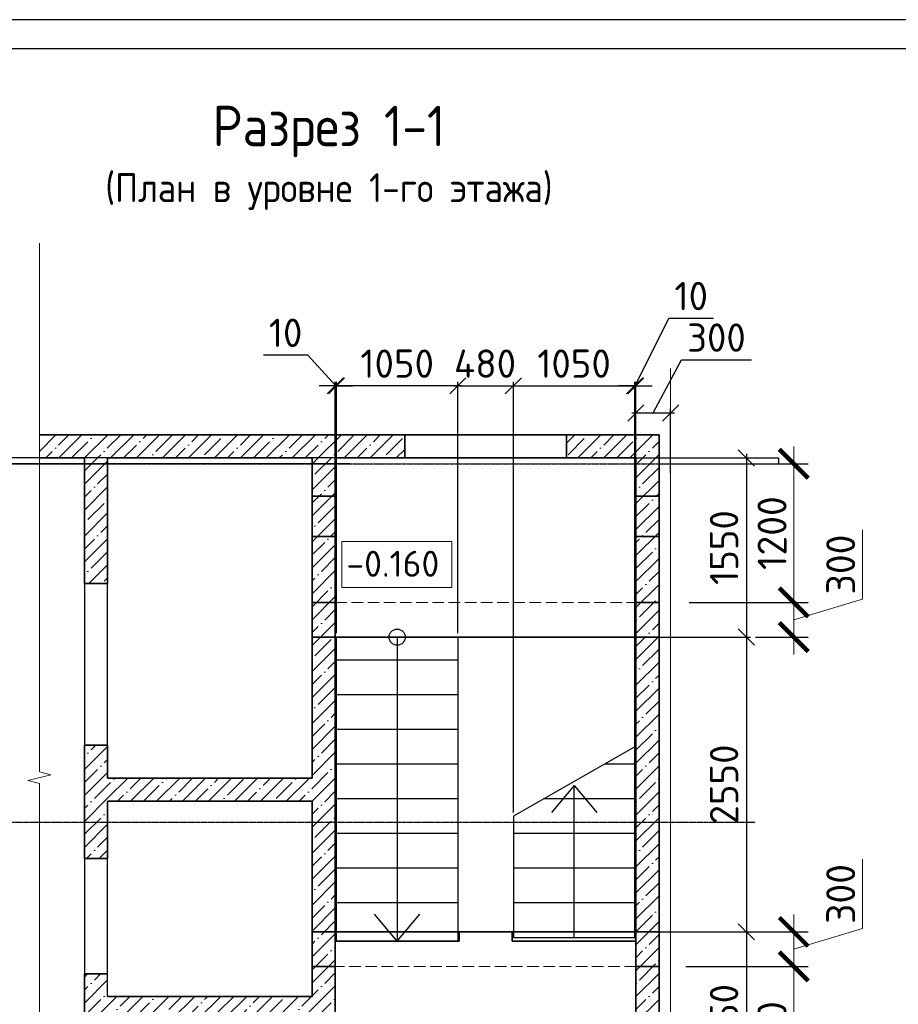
# Model space of a CAD drawing. Header units: millimetres. Extents: x 40580 to 2152466, y -328404 to 177125.
# Tile 19 of 252: x 292972 to 300571, y 168605 to 177125. Entities that reach past the tile are written whole.
import ezdxf
from ezdxf.enums import TextEntityAlignment as Align

# ---------------------------------------------------------------- set-up
doc = ezdxf.new("R2010")
doc.units = ezdxf.units.MM
for name, pattern in [('______5', [1100, 800, -100, 100, -100]), ('CENTER', [2, 1.25, -0.25, 0.25, -0.25]), ('GOST2.303 4', [7, 5, -2, 0])]:
    doc.linetypes.add(name, pattern=pattern)
doc.layers.add('11', color=7, linetype='Continuous')
doc.layers.add('Столовая - обозначения', color=7, linetype='Continuous')
for name, color, linetype, lineweight in [('A_012_ПРОЕМ', 7, 'Continuous', 25), ('RAZMER', 7, 'Continuous', 9), ('Лестница', 7, 'Continuous', 25), ('Навесной фасад', 7, 'Continuous', 25), ('ОСИ', 7, 'CENTER', 15), ('отметки', 243, 'Continuous', 18), ('Размеры', 9, 'Continuous', 15), ('Размеры кладочные', 3, 'Continuous', 20), ('Столовая Двери и окна', 7, 'Continuous', 15), ('ТЕКСТ', 7, 'Continuous', 15)]:
    doc.layers.add(name, color=color, linetype=linetype, lineweight=lineweight)
doc.layers.add('Стена_ бетон несущ.', color=7, linetype='Continuous', lineweight=70, true_color=0xb4b496)
doc.styles.get("Standard").update_dxf_attribs({"font": 'isocpeur.ttf'})
doc.styles.add('ГОСТ', font='isocpeur.ttf')
doc.dimstyles.new('ISO-25', dxfattribs={"dimtxt": 2.5, "dimasz": 2.5, "dimexe": 1.25, "dimexo": 0.625, "dimtad": 1, "dimtxsty": 'Standard', "dimcen": 2.5, "dimadec": 0, "dimazin": 0, "dimtfac": 1, "dimtmove": 0, "dimatfit": 3, "dimfxl": 1, "dimarcsym": 0})
doc.dimstyles.new('ГОСТ', dxfattribs={"dimscale": 0, "dimtxt": 2.5, "dimasz": 2.5, "dimexe": 1.25, "dimexo": 0.625, "dimtad": 1, "dimdec": 0, "dimtxsty": 'ГОСТ', "dimblk": 'ARCHTICK', "dimcen": 2.5, "dimdle": 1.5, "dimclrd": 256, "dimclre": 256, "dimclrt": 256, "dimadec": 0, "dimazin": 0, "dimtfac": 1, "dimtdec": 0, "dimtmove": 1, "dimatfit": 3, "dimfxl": 2, "dimtfill": 1, "dimlwd": -1, "dimarcsym": 0})
doc.dimstyles.new('Осевые', dxfattribs={"dimscale": 0.7, "dimtxt": 450, "dimasz": 400, "dimexe": 100, "dimexo": 100, "dimgap": 100, "dimtad": 1, "dimdec": 0, "dimzin": 0, "dimdsep": 46, "dimtxsty": 'Standard', "dimblk": 'OBLIQUE', "dimcen": 9, "dimdle": 100, "dimazin": 0, "dimtm": 1e-09, "dimtfac": 1, "dimtdec": 0, "dimtofl": 0, "dimtmove": 0, "dimatfit": 3, "dimfxl": 1, "dimtolj": 1, "dimtzin": 0, "dimarcsym": 0})
pattern_1 = [(45, (-53413.61, 360934.94), (-112.2532, 112.2532), []), (45, (-53301.36, 360934.94), (-112.2532, 112.2532), [198.4375, -39.6875, 0, -39.6875])]

# ---------------------------------------------------------------- blocks, each defined once
blk = doc.blocks.new('Штамп')
at = {"layer": '11'}
blk.add_line((311469.7, 126227.7), (252069.7, 126227.7), dxfattribs=at)
at = {"layer": '11', "lineweight": 30}
blk.add_line((254209.6, 125977.7), (311219.7, 125977.7), dxfattribs=at)
blk = doc.blocks.new('_ArchTick')
at = {"color": 0, "linetype": 'ByBlock', "const_width": 0.15}
blk.add_lwpolyline([(-0.5, -0.5), (0.5, 0.5)], dxfattribs=at)
blk = doc.blocks.new('*D2361')
at = {"layer": 'Defpoints', "color": 0, "lineweight": 25, "transparency": 16777216}
for p in [(291950.6, 173332.1), (295891, 173332.1), (295891, 173282.1)]:
    blk.add_point(p, dxfattribs=at)
at = {"layer": 'RAZMER', "transparency": 16777216}
for p, q in [((291606.8, 173410.2), (291606.8, 173835.2)), ((291950.6, 173332.1), (291950.6, 173582.1)), ((291950.6, 173307.1), (291606.8, 173410.2)), ((291950.6, 173282.1), (291950.6, 173332.1)), ((291950.6, 173282.1), (291950.6, 173332.1)), ((291950.6, 173282.1), (291950.6, 173032.1))]:
    blk.add_line(p, q, dxfattribs=at)
at = {"layer": 'RAZMER', "lineweight": -2, "transparency": 16777216}
for p, q in [((295828.5, 173332.1), (291825.6, 173332.1)), ((295828.5, 173282.1), (291825.6, 173282.1))]:
    blk.add_line(p, q, dxfattribs=at)
at = {"layer": 'RAZMER', "transparency": 16777216, "xscale": 250, "yscale": 250, "zscale": 250}
for p, rotation in [((291950.6, 173332.1), 270), ((291950.6, 173282.1), 90)]:
    blk.add_blockref('_ArchTick', p, dxfattribs=dict(at, rotation=rotation))
at = {"layer": 'RAZMER', "transparency": 16777216, "insert": (291419.3, 173622.7), "char_height": 250, "attachment_point": 5, "rotation": 90, "style": 'ГОСТ', "bg_fill": 3, "box_fill_scale": 1.1, "bg_fill_color": 256, "bg_fill_true_color": 13158600, "bg_fill_transparency": 0}
blk.add_mtext('50', dxfattribs=at)
blk = doc.blocks.new('_OBLIQUE')
at = {"color": 0, "linetype": 'ByBlock'}
blk.add_line((-0.5, -0.5), (0.5, 0.5), dxfattribs=at)
blk = doc.blocks.new('*D1945')
at = {"layer": 'Defpoints', "color": 0, "linetype": 'ByBlock', "lineweight": 25, "ltscale": 13, "transparency": 16777216}
for p in [(295711.7, 173956.1), (295711.7, 171781.7), (296761.7, 171781.7)]:
    blk.add_point(p, dxfattribs=at)
at = {"layer": 'ОСИ', "color": 0, "linetype": 'ByBlock', "lineweight": -2, "ltscale": 13, "transparency": 16777216}
for p, q in [((295711.7, 171816.7), (295711.7, 173991.1)), ((296761.7, 171816.7), (296761.7, 173991.1)), ((296796.7, 173956.1), (295676.7, 173956.1))]:
    blk.add_line(p, q, dxfattribs=at)
at = {"layer": 'ОСИ', "color": 0, "linetype": 'ByBlock', "lineweight": -2, "ltscale": 13, "transparency": 16777216, "xscale": 140, "yscale": 140, "zscale": 140, "rotation": 180}
blk.add_blockref('_OBLIQUE', (295711.7, 173956.1), dxfattribs=at)
at = {"layer": 'ОСИ', "color": 0, "linetype": 'ByBlock', "lineweight": -2, "ltscale": 13, "transparency": 16777216, "xscale": 140, "yscale": 140, "zscale": 140}
blk.add_blockref('_OBLIQUE', (296761.7, 173956.1), dxfattribs=at)
at = {"layer": 'ОСИ', "color": 0, "linetype": 'ByBlock', "ltscale": 13, "transparency": 16777216, "insert": (296236.7, 174148.6), "char_height": 245, "attachment_point": 5}
blk.add_mtext('\\A1;1050', dxfattribs=at)
blk = doc.blocks.new('*D1946')
at = {"layer": 'Defpoints', "color": 0, "linetype": 'ByBlock', "lineweight": 25, "ltscale": 13, "transparency": 16777216}
for p in [(297241.7, 173956.1), (296761.7, 171781.7), (297241.7, 170231.8)]:
    blk.add_point(p, dxfattribs=at)
at = {"layer": 'ОСИ', "color": 0, "linetype": 'ByBlock', "lineweight": -2, "ltscale": 13, "transparency": 16777216}
for p, q in [((296761.7, 171816.7), (296761.7, 173991.1)), ((297241.7, 170266.8), (297241.7, 173991.1)), ((296726.7, 173956.1), (297276.7, 173956.1))]:
    blk.add_line(p, q, dxfattribs=at)
at = {"layer": 'ОСИ', "color": 0, "linetype": 'ByBlock', "lineweight": -2, "ltscale": 13, "transparency": 16777216, "xscale": 140, "yscale": 140, "zscale": 140, "rotation": 180}
blk.add_blockref('_OBLIQUE', (296761.7, 173956.1), dxfattribs=at)
at = {"layer": 'ОСИ', "color": 0, "linetype": 'ByBlock', "lineweight": -2, "ltscale": 13, "transparency": 16777216, "xscale": 140, "yscale": 140, "zscale": 140}
blk.add_blockref('_OBLIQUE', (297241.7, 173956.1), dxfattribs=at)
at = {"layer": 'ОСИ', "color": 0, "linetype": 'ByBlock', "ltscale": 13, "transparency": 16777216, "insert": (296996.8, 174148.6), "char_height": 245, "attachment_point": 5}
blk.add_mtext('\\A1;480', dxfattribs=at)
blk = doc.blocks.new('*D1947')
at = {"layer": 'Defpoints', "color": 0, "linetype": 'ByBlock', "lineweight": 25, "ltscale": 13, "transparency": 16777216}
for p in [(298291.7, 173956.1), (297241.7, 170229.3), (298291.7, 170237.5)]:
    blk.add_point(p, dxfattribs=at)
at = {"layer": 'ОСИ', "color": 0, "linetype": 'ByBlock', "lineweight": -2, "ltscale": 13, "transparency": 16777216}
for p, q in [((297241.7, 170264.3), (297241.7, 173991.1)), ((298291.7, 170272.5), (298291.7, 173991.1)), ((297206.7, 173956.1), (298326.7, 173956.1))]:
    blk.add_line(p, q, dxfattribs=at)
at = {"layer": 'ОСИ', "color": 0, "linetype": 'ByBlock', "lineweight": -2, "ltscale": 13, "transparency": 16777216, "xscale": 140, "yscale": 140, "zscale": 140, "rotation": 180}
blk.add_blockref('_OBLIQUE', (297241.7, 173956.1), dxfattribs=at)
at = {"layer": 'ОСИ', "color": 0, "linetype": 'ByBlock', "lineweight": -2, "ltscale": 13, "transparency": 16777216, "xscale": 140, "yscale": 140, "zscale": 140}
blk.add_blockref('_OBLIQUE', (298291.7, 173956.1), dxfattribs=at)
at = {"layer": 'ОСИ', "color": 0, "linetype": 'ByBlock', "ltscale": 13, "transparency": 16777216, "insert": (297766.7, 174148.6), "char_height": 245, "attachment_point": 5}
blk.add_mtext('\\A1;1050', dxfattribs=at)
blk = doc.blocks.new('*D1948')
at = {"layer": 'Defpoints', "color": 0, "linetype": 'ByBlock', "lineweight": 25, "ltscale": 13, "transparency": 16777216}
for p in [(298301.7, 173956.1), (298291.7, 170832.2), (298301.7, 170832.1)]:
    blk.add_point(p, dxfattribs=at)
at = {"layer": 'ОСИ', "color": 0, "linetype": 'ByBlock', "lineweight": -2, "ltscale": 13, "transparency": 16777216}
for p, q in [((298296.7, 173956.1), (298587.8, 174541)), ((298587.8, 174541), (298972.8, 174541)), ((298291.7, 170867.2), (298291.7, 173991.1)), ((298301.7, 170867.1), (298301.7, 173991.1)), ((298291.7, 173956.1), (298151.7, 173956.1)), ((298291.7, 173956.1), (298301.7, 173956.1)), ((298301.7, 173956.1), (298441.7, 173956.1))]:
    blk.add_line(p, q, dxfattribs=at)
at = {"layer": 'ОСИ', "color": 0, "linetype": 'ByBlock', "lineweight": -2, "ltscale": 13, "transparency": 16777216, "xscale": 140, "yscale": 140, "zscale": 140}
blk.add_blockref('_OBLIQUE', (298291.7, 173956.1), dxfattribs=at)
at = {"layer": 'ОСИ', "color": 0, "linetype": 'ByBlock', "lineweight": -2, "ltscale": 13, "transparency": 16777216, "xscale": 140, "yscale": 140, "zscale": 140, "rotation": 180}
blk.add_blockref('_OBLIQUE', (298301.7, 173956.1), dxfattribs=at)
at = {"layer": 'ОСИ', "color": 0, "linetype": 'ByBlock', "ltscale": 13, "transparency": 16777216, "insert": (298780.3, 174733.5), "char_height": 245, "attachment_point": 5}
blk.add_mtext('\\A1;10', dxfattribs=at)
blk = doc.blocks.new('*D1949')
at = {"layer": 'Defpoints', "color": 0, "linetype": 'ByBlock', "lineweight": 25, "ltscale": 13, "transparency": 16777216}
for p in [(295701.7, 173956.1), (295701.7, 171781.7), (295711.7, 171781.7)]:
    blk.add_point(p, dxfattribs=at)
at = {"layer": 'ОСИ', "color": 0, "linetype": 'ByBlock', "lineweight": -2, "ltscale": 13, "transparency": 16777216}
for p, q in [((295464.2, 174222.5), (295079.2, 174222.5)), ((295706.7, 173956.1), (295464.2, 174222.5)), ((295701.7, 171816.7), (295701.7, 173991.1)), ((295711.7, 171816.7), (295711.7, 173991.1)), ((295701.7, 173956.1), (295561.7, 173956.1)), ((295711.7, 173956.1), (295701.7, 173956.1)), ((295711.7, 173956.1), (295851.7, 173956.1))]:
    blk.add_line(p, q, dxfattribs=at)
at = {"layer": 'ОСИ', "color": 0, "linetype": 'ByBlock', "lineweight": -2, "ltscale": 13, "transparency": 16777216, "xscale": 140, "yscale": 140, "zscale": 140}
blk.add_blockref('_OBLIQUE', (295701.7, 173956.1), dxfattribs=at)
at = {"layer": 'ОСИ', "color": 0, "linetype": 'ByBlock', "lineweight": -2, "ltscale": 13, "transparency": 16777216, "xscale": 140, "yscale": 140, "zscale": 140, "rotation": 180}
blk.add_blockref('_OBLIQUE', (295711.7, 173956.1), dxfattribs=at)
at = {"layer": 'ОСИ', "color": 0, "linetype": 'ByBlock', "ltscale": 13, "transparency": 16777216, "insert": (295271.7, 174415), "char_height": 245, "attachment_point": 5}
blk.add_mtext('\\A1;10', dxfattribs=at)
blk = doc.blocks.new('*D1950')
at = {"layer": 'Defpoints', "color": 0, "linetype": 'ByBlock', "lineweight": 25, "ltscale": 13, "transparency": 16777216}
for p in [(298601.7, 173721.5), (298301.7, 173167.5), (298601.7, 173167.5)]:
    blk.add_point(p, dxfattribs=at)
at = {"layer": 'ОСИ', "color": 0, "linetype": 'ByBlock', "lineweight": -2, "ltscale": 13, "transparency": 16777216}
for p, q in [((298451.7, 173721.5), (298695.6, 174181.4)), ((298695.6, 174181.4), (299301.1, 174181.4)), ((298266.7, 173721.5), (298636.7, 173721.5)), ((298301.7, 173202.5), (298301.7, 173756.5)), ((298601.7, 173202.5), (298601.7, 173756.5))]:
    blk.add_line(p, q, dxfattribs=at)
at = {"layer": 'ОСИ', "color": 0, "linetype": 'ByBlock', "lineweight": -2, "ltscale": 13, "transparency": 16777216, "xscale": 140, "yscale": 140, "zscale": 140, "rotation": 180}
blk.add_blockref('_OBLIQUE', (298301.7, 173721.5), dxfattribs=at)
at = {"layer": 'ОСИ', "color": 0, "linetype": 'ByBlock', "lineweight": -2, "ltscale": 13, "transparency": 16777216, "xscale": 140, "yscale": 140, "zscale": 140}
blk.add_blockref('_OBLIQUE', (298601.7, 173721.5), dxfattribs=at)
at = {"layer": 'ОСИ', "color": 0, "linetype": 'ByBlock', "ltscale": 13, "transparency": 16777216, "insert": (298998.3, 174373.9), "char_height": 245, "attachment_point": 5}
blk.add_mtext('\\A1;300', dxfattribs=at)
blk = doc.blocks.new('*D1951')
at = {"layer": 'Defpoints', "color": 0, "linetype": 'ByBlock', "lineweight": 25, "ltscale": 13, "transparency": 16777216}
for p in [(298001.7, 173332.1), (298002.2, 171782.4), (299257.1, 171782.4)]:
    blk.add_point(p, dxfattribs=at)
at = {"layer": 'ОСИ', "color": 0, "linetype": 'ByBlock', "lineweight": -2, "ltscale": 13, "transparency": 16777216}
for p, q in [((298036.7, 173332.1), (299292.1, 173332.1)), ((299257.1, 173367.1), (299257.1, 171747.4)), ((298037.2, 171782.4), (299292.1, 171782.4))]:
    blk.add_line(p, q, dxfattribs=at)
at = {"layer": 'ОСИ', "color": 0, "linetype": 'ByBlock', "lineweight": -2, "ltscale": 13, "transparency": 16777216, "xscale": 140, "yscale": 140, "zscale": 140}
for p, rotation in [((299257.1, 173332.1), 90), ((299257.1, 171782.4), 270)]:
    blk.add_blockref('_OBLIQUE', p, dxfattribs=dict(at, rotation=rotation))
at = {"layer": 'ОСИ', "color": 0, "linetype": 'ByBlock', "ltscale": 13, "transparency": 16777216, "insert": (299064.6, 172557.2), "char_height": 245, "attachment_point": 5, "rotation": 90}
blk.add_mtext('\\A1;1550', dxfattribs=at)
blk = doc.blocks.new('*D1952')
at = {"layer": 'Defpoints', "color": 0, "linetype": 'ByBlock', "lineweight": 25, "ltscale": 13, "transparency": 16777216}
for p in [(298176.1, 171782.4), (298137.5, 169232.1), (299257.1, 169232.1)]:
    blk.add_point(p, dxfattribs=at)
at = {"layer": 'ОСИ', "color": 0, "linetype": 'ByBlock', "lineweight": -2, "ltscale": 13, "transparency": 16777216}
for p, q in [((298211.1, 171782.4), (299292.1, 171782.4)), ((299257.1, 171817.4), (299257.1, 169197.1)), ((298172.5, 169232.1), (299292.1, 169232.1))]:
    blk.add_line(p, q, dxfattribs=at)
at = {"layer": 'ОСИ', "color": 0, "linetype": 'ByBlock', "lineweight": -2, "ltscale": 13, "transparency": 16777216, "xscale": 140, "yscale": 140, "zscale": 140}
for p, rotation in [((299257.1, 171782.4), 90), ((299257.1, 169232.1), 270)]:
    blk.add_blockref('_OBLIQUE', p, dxfattribs=dict(at, rotation=rotation))
at = {"layer": 'ОСИ', "color": 0, "linetype": 'ByBlock', "ltscale": 13, "transparency": 16777216, "insert": (299064.6, 170507.2), "char_height": 245, "attachment_point": 5, "rotation": 90}
blk.add_mtext('\\A1;2550', dxfattribs=at)
blk = doc.blocks.new('*D1953')
at = {"layer": 'Defpoints', "color": 0, "linetype": 'ByBlock', "lineweight": 25, "ltscale": 13, "transparency": 16777216}
for p in [(298137.5, 169232.1), (298137.5, 167682.1), (299257.1, 167682.1)]:
    blk.add_point(p, dxfattribs=at)
at = {"layer": 'ОСИ', "color": 0, "linetype": 'ByBlock', "lineweight": -2, "ltscale": 13, "transparency": 16777216}
for p, q in [((298172.5, 169232.1), (299292.1, 169232.1)), ((299257.1, 169267.1), (299257.1, 167647.1)), ((298172.5, 167682.1), (299292.1, 167682.1))]:
    blk.add_line(p, q, dxfattribs=at)
at = {"layer": 'ОСИ', "color": 0, "linetype": 'ByBlock', "lineweight": -2, "ltscale": 13, "transparency": 16777216, "xscale": 140, "yscale": 140, "zscale": 140}
for p, rotation in [((299257.1, 169232.1), 90), ((299257.1, 167682.1), 270)]:
    blk.add_blockref('_OBLIQUE', p, dxfattribs=dict(at, rotation=rotation))
at = {"layer": 'ОСИ', "color": 0, "linetype": 'ByBlock', "ltscale": 13, "transparency": 16777216, "insert": (299064.6, 168457.1), "char_height": 245, "attachment_point": 5, "rotation": 90}
blk.add_mtext('\\A1;1550', dxfattribs=at)
blk = doc.blocks.new('*D1954')
at = {"layer": 'Defpoints', "color": 0, "lineweight": 25, "transparency": 16777216}
for p in [(298501.7, 173332.1), (298501.7, 173282.1)]:
    blk.add_point(p, dxfattribs=at)
at = {"layer": 'Столовая Двери и окна', "color": 0, "lineweight": -2, "transparency": 16777216}
for p, q in [((298502.3, 173332.1), (299536.1, 173332.1)), ((299534.9, 173329.6), (299534.9, 173284.6)), ((298502.3, 173282.1), (299536.1, 173282.1))]:
    blk.add_line(p, q, dxfattribs=at)
at = {"layer": 'Столовая Двери и окна', "color": 0, "lineweight": 25, "transparency": 16777216}
for points in [[(299534.5, 173329.6), (299535.3, 173329.6), (299534.9, 173332.1)], [(299534.5, 173284.6), (299535.3, 173284.6), (299534.9, 173282.1)]]:
    blk.add_solid(points, dxfattribs=at)
at = {"layer": 'Столовая Двери и окна', "color": 0, "lineweight": 25, "transparency": 16777216, "insert": (299533, 173307.1), "char_height": 2.5, "attachment_point": 5, "rotation": 90, "bg_fill": 3, "box_fill_scale": 1.1, "bg_fill_color": 256, "bg_fill_true_color": 13158600, "bg_fill_transparency": 0}
blk.add_mtext('50', dxfattribs=at)
at = {"layer": 'Defpoints', "color": 0, "lineweight": 25, "transparency": 16777216}
blk.add_point((299534.9, 173282.1), dxfattribs=at)
blk = doc.blocks.new('*D1956')
at = {"layer": 'Defpoints', "color": 0, "lineweight": 25, "transparency": 16777216}
for p in [(298832.8, 168932.3), (299667.1, 168932.3), (299529.4, 167682.1)]:
    blk.add_point(p, dxfattribs=at)
at = {"layer": 'RAZMER', "transparency": 16777216}
blk.add_line((299667.1, 167532.1), (299667.1, 169082.3), dxfattribs=at)
at = {"layer": 'RAZMER', "lineweight": -2, "transparency": 16777216}
for p, q in [((298895.3, 168932.3), (299792.1, 168932.3)), ((299591.9, 167682.1), (299792.1, 167682.1))]:
    blk.add_line(p, q, dxfattribs=at)
at = {"layer": 'RAZMER', "transparency": 16777216, "xscale": 250, "yscale": 250, "zscale": 250}
for p, rotation in [((299667.1, 168932.3), 90), ((299667.1, 167682.1), 270)]:
    blk.add_blockref('_ArchTick', p, dxfattribs=dict(at, rotation=rotation))
at = {"layer": 'RAZMER', "transparency": 16777216, "insert": (299479.6, 168307.2), "char_height": 250, "attachment_point": 5, "rotation": 90, "style": 'ГОСТ', "bg_fill": 3, "box_fill_scale": 1.1, "bg_fill_color": 256, "bg_fill_true_color": 13158600, "bg_fill_transparency": 0}
blk.add_mtext('1250', dxfattribs=at)
blk = doc.blocks.new('*D1957')
at = {"layer": 'Defpoints', "color": 0, "lineweight": 25, "transparency": 16777216}
for p in [(298670.8, 169231.3), (298670.8, 168931.3), (299667.1, 168931.3)]:
    blk.add_point(p, dxfattribs=at)
at = {"layer": 'RAZMER', "transparency": 16777216}
for p, q in [((300260.8, 169259.4), (300260.8, 169859.4)), ((299667.1, 169381.3), (299667.1, 168781.3)), ((299667.1, 169081.3), (300260.8, 169259.4))]:
    blk.add_line(p, q, dxfattribs=at)
at = {"layer": 'RAZMER', "lineweight": -2, "transparency": 16777216}
for p, q in [((298733.3, 169231.3), (299792.1, 169231.3)), ((298733.3, 168931.3), (299792.1, 168931.3))]:
    blk.add_line(p, q, dxfattribs=at)
at = {"layer": 'RAZMER', "transparency": 16777216, "xscale": 250, "yscale": 250, "zscale": 250}
for p, rotation in [((299667.1, 169231.3), 90), ((299667.1, 168931.3), 270)]:
    blk.add_blockref('_ArchTick', p, dxfattribs=dict(at, rotation=rotation))
at = {"layer": 'RAZMER', "transparency": 16777216, "insert": (300073.3, 169559.4), "char_height": 250, "attachment_point": 5, "rotation": 90, "style": 'ГОСТ', "bg_fill": 3, "box_fill_scale": 1.1, "bg_fill_color": 256, "bg_fill_true_color": 13158600, "bg_fill_transparency": 0}
blk.add_mtext('300', dxfattribs=at)
blk = doc.blocks.new('*D1958')
at = {"layer": 'Defpoints', "color": 0, "lineweight": 25, "transparency": 16777216}
for p in [(298700.3, 172082.1), (299667.1, 172082.1), (299274.7, 171782.3)]:
    blk.add_point(p, dxfattribs=at)
at = {"layer": 'RAZMER', "transparency": 16777216}
for p, q in [((300260.8, 172110.3), (300260.8, 172710.3)), ((299667.1, 171632.3), (299667.1, 172232.1)), ((299667.1, 171932.2), (300260.8, 172110.3))]:
    blk.add_line(p, q, dxfattribs=at)
at = {"layer": 'RAZMER', "lineweight": -2, "transparency": 16777216}
for p, q in [((298762.8, 172082.1), (299792.1, 172082.1)), ((299337.2, 171782.3), (299792.1, 171782.3))]:
    blk.add_line(p, q, dxfattribs=at)
at = {"layer": 'RAZMER', "transparency": 16777216, "xscale": 250, "yscale": 250, "zscale": 250}
for p, rotation in [((299667.1, 172082.1), 90), ((299667.1, 171782.3), 270)]:
    blk.add_blockref('_ArchTick', p, dxfattribs=dict(at, rotation=rotation))
at = {"layer": 'RAZMER', "transparency": 16777216, "insert": (300073.3, 172410.3), "char_height": 250, "attachment_point": 5, "rotation": 90, "style": 'ГОСТ', "bg_fill": 3, "box_fill_scale": 1.1, "bg_fill_color": 256, "bg_fill_true_color": 13158600, "bg_fill_transparency": 0}
blk.add_mtext('300', dxfattribs=at)
blk = doc.blocks.new('*D1959')
at = {"layer": 'Defpoints', "color": 0, "lineweight": 25, "transparency": 16777216}
for p in [(299377.3, 173282.1), (299667.1, 173282.1), (299430.3, 172082.1)]:
    blk.add_point(p, dxfattribs=at)
at = {"layer": 'RAZMER', "transparency": 16777216}
blk.add_line((299667.1, 171932.1), (299667.1, 173432.1), dxfattribs=at)
at = {"layer": 'RAZMER', "lineweight": -2, "transparency": 16777216}
for p, q in [((299439.8, 173282.1), (299792.1, 173282.1)), ((299492.8, 172082.1), (299792.1, 172082.1))]:
    blk.add_line(p, q, dxfattribs=at)
at = {"layer": 'RAZMER', "transparency": 16777216, "xscale": 250, "yscale": 250, "zscale": 250}
for p, rotation in [((299667.1, 173282.1), 90), ((299667.1, 172082.1), 270)]:
    blk.add_blockref('_ArchTick', p, dxfattribs=dict(at, rotation=rotation))
at = {"layer": 'RAZMER', "transparency": 16777216, "insert": (299479.6, 172682.1), "char_height": 250, "attachment_point": 5, "rotation": 90, "style": 'ГОСТ', "bg_fill": 3, "box_fill_scale": 1.1, "bg_fill_color": 256, "bg_fill_true_color": 13158600, "bg_fill_transparency": 0}
blk.add_mtext('1200', dxfattribs=at)

msp = doc.modelspace()

# ---------------------------------------------------------------- hatches: boundary and pattern name
at = {"layer": 'Размеры', "true_color": 0x000000, "transparency": 33554648}
h = msp.add_hatch(dxfattribs=at)
h.set_pattern_fill('ANSI35', color=18, scale=25)
h.set_pattern_definition(pattern_1)
h.paths.add_polyline_path([(296301.715, 173532.095), (293141.454, 173532.095), (293141.454, 173332.095), (296301.715, 173332.095)])
h = msp.add_hatch(dxfattribs=at)
h.set_pattern_fill('ANSI35', color=18, scale=25)
h.set_pattern_definition(pattern_1)
h.paths.add_polyline_path([(298301.715, 173532.095), (297701.715, 173532.095), (297701.715, 173332.095), (298301.715, 173332.095)])
h = msp.add_hatch(dxfattribs=at)
h.set_pattern_fill('ANSI35', color=18, scale=25)
h.set_pattern_definition(pattern_1)
h.paths.add_polyline_path([(298301.715, 173532.095), (298301.715, 165882.095), (298501.715, 165882.095), (298501.715, 173532.095)])
h = msp.add_hatch(dxfattribs=at)
h.set_pattern_fill('ANSI35', color=18, scale=25)
h.set_pattern_definition(pattern_1)
h.paths.add_polyline_path([(293731.454, 172247.095), (293731.454, 173332.095), (293531.454, 173332.095), (293531.454, 172247.095)])
h = msp.add_hatch(dxfattribs=at)
h.set_pattern_fill('ANSI35', color=18, scale=25)
h.set_pattern_definition(pattern_1)
h.paths.add_polyline_path([(295501.715, 173332.095), (295501.715, 166781.653), (295701.715, 166781.653), (295701.715, 173332.095)])
h = msp.add_hatch(dxfattribs=at)
h.set_pattern_fill('ANSI35', color=18, scale=25)
h.set_pattern_definition(pattern_1)
h.paths.add_polyline_path([(293531.454, 170847.095), (293531.454, 169867.095), (293731.454, 169867.095), (293731.454, 170847.095)])
h = msp.add_hatch(dxfattribs=at)
h.set_pattern_fill('ANSI35', color=18, scale=25)
h.set_pattern_definition(pattern_1)
h.paths.add_polyline_path([(295501.715, 170562.095), (293731.454, 170562.095), (293731.454, 170362.095), (295501.715, 170362.095)])
h = msp.add_hatch(dxfattribs=at)
h.set_pattern_fill('ANSI35', color=18, scale=25)
h.set_pattern_definition(pattern_1)
h.paths.add_polyline_path([(293731.454, 167976.653), (293731.454, 168867.095), (293531.454, 168867.095), (293531.454, 167976.653)])
h = msp.add_hatch(dxfattribs=at)
h.set_pattern_fill('ANSI35', color=18, scale=25)
h.set_pattern_definition(pattern_1)
h.paths.add_polyline_path([(295501.715, 168672.095), (293731.454, 168672.095), (293731.454, 168472.095), (295501.715, 168472.095)])

# ---------------------------------------------------------------- linework, layer by layer
at = {"layer": 'A_012_ПРОЕМ', "color": 18, "linetype": 'Continuous', "lineweight": 25, "true_color": 0x000000, "transparency": 33554687}
for p, q in [((293531.454, 172247.095), (293531.454, 170847.095)), ((293731.454, 170847.095), (293731.454, 172247.095)), ((293531.454, 169867.095), (293531.454, 168867.095)), ((293731.454, 168867.095), (293731.454, 169867.095)), ((293731.454, 168672.095), (293731.454, 168867.095))]:
    msp.add_line(p, q, dxfattribs=at)
at = {"layer": 'RAZMER', "color": 18, "linetype": 'GOST2.303 4', "ltscale": 20, "true_color": 0x000000}
for p, q in [((295701.715, 172082.095), (298301.715, 172082.491)), ((298301.715, 168932.095), (295701.715, 168932.095))]:
    msp.add_line(p, q, dxfattribs=at)
at = {"layer": 'RAZMER', "color": 18, "true_color": 0x000000}
for p, q in [((295701.715, 169231.263), (298301.715, 169231.263)), ((295701.715, 168931.263), (295701.715, 169231.263)), ((298301.715, 169231.263), (298301.715, 168931.263))]:
    msp.add_line(p, q, dxfattribs=at)
at = {"layer": 'RAZMER', "color": 18, "lineweight": 30, "true_color": 0x000000}
msp.add_lwpolyline([(296771.715, 169231.263), (295701.715, 169231.263), (295701.715, 169151.263), (296771.715, 169151.263)], close=True, dxfattribs=at)
at = {"layer": 'Лестница', "color": 18, "linetype": 'Continuous', "lineweight": 25, "true_color": 0x000000, "transparency": 33554687}
for p, q in [((295701.715, 169182.095), (295701.715, 171882.095)), ((295701.715, 169182.095), (295701.715, 171882.095)), ((296235.979, 171781.85), (296236.715, 169151.258)), ((296761.715, 171582.095), (295711.715, 171582.095)), ((296761.715, 171582.095), (295711.715, 171582.095)), ((296761.715, 171282.095), (295711.715, 171282.095)), ((296761.715, 171282.095), (295711.715, 171282.095)), ((296761.715, 170982.095), (295711.715, 170982.095)), ((296761.715, 170982.095), (295711.715, 170982.095)), ((296761.715, 170682.095), (295711.715, 170682.095)), ((296761.715, 170682.095), (295711.715, 170682.095)), ((298291.715, 170682.095), (298029.282, 170682.095)), ((297766.715, 170498.446), (297570.683, 170264.825)), ((297766.715, 170498.446), (297570.683, 170264.825)), ((297766.715, 169182.095), (297766.715, 170498.446)), ((297766.715, 170498.446), (297962.746, 170264.825)), ((297766.715, 169182.095), (297766.715, 170498.446)), ((297766.715, 170498.446), (297962.746, 170264.825)), ((296761.715, 170382.095), (295711.715, 170382.095)), ((296761.715, 170382.095), (295711.715, 170382.095)), ((298303.715, 170382.095), (297502.19, 170382.095)), ((298281.715, 170382.095), (297502.19, 170382.095)), ((296761.715, 170082.095), (295711.715, 170082.095)), ((298291.715, 170082.095), (297241.715, 170082.095)), ((298291.715, 170082.095), (297241.715, 170082.095)), ((296761.715, 169782.095), (295711.715, 169782.095)), ((296761.715, 169782.095), (295711.715, 169782.095)), ((298291.715, 169782.095), (297241.715, 169782.095)), ((298291.715, 169782.095), (297241.715, 169782.095)), ((296761.715, 169482.095), (295711.715, 169482.095)), ((296761.715, 169482.095), (295711.715, 169482.095)), ((298291.715, 169482.095), (297241.715, 169482.095)), ((298291.715, 169482.095), (297241.715, 169482.095)), ((296236.715, 169151.258), (296040.683, 169384.88)), ((296236.715, 169151.258), (296040.683, 169384.88)), ((296236.715, 169151.258), (296432.746, 169384.88)), ((296236.715, 169151.258), (296432.746, 169384.88))]:
    msp.add_line(p, q, dxfattribs=at)
msp.add_circle((296236.743, 171781.85), 70, dxfattribs=at)
msp.add_circle((296236.743, 171781.85), 70, dxfattribs=at)
at = {"layer": 'Навесной фасад', "color": 18, "linetype": 'Continuous', "lineweight": 13, "true_color": 0x000000, "transparency": 33554687}
msp.add_line((293141.454, 173532.095), (296301.715, 173532.095), dxfattribs=at)
at = {"layer": 'ОСИ', "color": 18, "linetype": 'ByBlock', "ltscale": 13, "true_color": 0x000000}
msp.add_line((298601.715, 164012.371), (298601.715, 174106.21), dxfattribs=at)
at = {"layer": 'ОСИ', "color": 18, "linetype": '______5', "lineweight": 25, "ltscale": 0.02, "true_color": 0x000000, "transparency": 33554687}
for p, q in [((290905.944, 173282.095), (299333.025, 173282.095)), ((290905.944, 170182.095), (299333.025, 170182.095))]:
    msp.add_line(p, q, dxfattribs=at)
at = {"layer": 'отметки', "color": 18, "true_color": 0x000000}
msp.add_lwpolyline([(295756.68, 172610.75), (296710.031, 172610.75), (296710.031, 172210.312), (295756.68, 172210.312)], close=True, dxfattribs=at)
at = {"layer": 'Размеры кладочные', "color": 18, "true_color": 0x000000}
msp.add_lwpolyline([(293141.454, 165942.104), (293141.454, 166002.104), (293141.454, 170515.972), (293041.454, 170540.972), (293241.454, 170590.972), (293141.454, 170615.972), (293141.454, 175129.839), (293141.454, 175189.839)], dxfattribs=at)
at = {"layer": 'Стена_ бетон несущ.', "color": 18, "linetype": 'Continuous', "lineweight": 35, "true_color": 0x000000, "transparency": 33554687}
for p, q in [((296301.715, 173532.095), (293141.454, 173532.095)), ((296301.715, 173532.095), (296301.715, 173332.095)), ((298301.715, 173532.095), (297701.715, 173532.095)), ((297701.715, 173532.095), (297701.715, 173332.095)), ((298501.715, 173532.095), (298301.715, 173532.095)), ((298501.715, 170562.095), (298501.715, 173532.095)), ((293141.454, 173332.095), (293531.454, 173332.095)), ((293531.454, 173332.095), (293531.454, 172247.095)), ((293731.454, 173332.095), (295501.715, 173332.095)), ((293731.454, 172247.095), (293731.454, 173332.095)), ((295501.715, 173332.095), (295501.715, 170562.095)), ((295701.715, 172182.095), (295701.715, 173332.095)), ((295701.715, 173332.095), (296301.715, 173332.095)), ((297701.715, 173332.095), (298301.715, 173332.095)), ((298301.715, 173332.095), (298301.715, 172182.095)), ((293731.454, 172247.095), (293531.454, 172247.095)), ((295701.715, 169482.095), (295701.715, 172182.095)), ((295701.715, 169482.095), (295701.715, 172182.095)), ((298301.715, 172182.095), (298301.715, 169482.095)), ((298301.715, 172182.095), (298301.715, 169482.095)), ((293531.454, 170847.095), (293731.454, 170847.095)), ((293531.454, 170847.095), (293531.454, 169867.095)), ((293731.454, 170562.095), (293731.454, 170847.095)), ((295501.715, 170562.095), (293731.454, 170562.095)), ((298501.715, 168362.095), (298501.715, 170562.095)), ((293731.454, 170362.095), (295501.715, 170362.095)), ((293731.454, 169867.095), (293731.454, 170362.095)), ((295501.715, 170362.095), (295501.715, 168672.095)), ((293731.454, 169867.095), (293531.454, 169867.095)), ((295701.715, 167682.095), (295701.715, 169482.095)), ((298301.715, 169482.095), (298301.715, 167682.095)), ((293531.454, 168867.095), (293731.454, 168867.095)), ((293531.454, 168867.095), (293531.454, 167976.653)), ((295501.715, 168672.095), (293731.454, 168672.095))]:
    msp.add_line(p, q, dxfattribs=at)
for points in [[(297701.715, 173532.095), (296301.715, 173532.095)], [(296301.715, 173332.095), (297701.715, 173332.095)], [(295701.715, 167682.095), (295701.715, 168012.095), (295501.715, 168012.095), (295501.715, 168362.095), (295701.715, 168362.095), (295701.715, 168932.095), (295501.715, 168932.095), (295501.715, 169232.095), (298301.715, 169232.095), (298501.715, 169232.095), (298501.715, 168932.095), (298301.715, 168932.095), (298301.715, 168362.095), (298501.715, 168362.095), (298501.715, 168012.095), (298301.715, 168012.095), (298301.715, 167682.095), (295701.715, 167682.095)]]:
    msp.add_lwpolyline(points, dxfattribs=at)
for points in [[(296771.715, 169231.263), (295701.715, 169231.263), (295701.715, 169151.263), (296771.715, 169151.263)], [(297231.715, 169151.263), (298301.715, 169151.263), (298301.715, 169231.263), (297231.715, 169231.263)]]:
    msp.add_lwpolyline(points, close=True, dxfattribs=at)
at = {"layer": 'Столовая Двери и окна', "color": 18, "lineweight": 25, "true_color": 0x000000}
msp.add_lwpolyline([(296761.715, 169151.263), (295711.715, 169151.263), (295711.715, 171781.699), (296761.715, 171781.699)], close=True, dxfattribs=at)
msp.add_lwpolyline([(297241.715, 170231.766), (297241.715, 169182.095), (298291.715, 169182.095), (298291.715, 170832.155), (297241.715, 170231.766)], dxfattribs=at)

# ---------------------------------------------------------------- block references
at = {"layer": 'Столовая - обозначения', "color": 18, "lineweight": 20, "true_color": 0x000000}
msp.add_blockref('Штамп', (17719.259, 50897.048), dxfattribs=at)

# ---------------------------------------------------------------- texts
at = {"layer": 'отметки', "color": 18, "true_color": 0x000000, "style": 'ГОСТ'}
msp.add_text('-0.160', height=225, dxfattribs=at).set_placement((296199.465, 172304.495), align=Align.CENTER)
at = {"layer": 'ТЕКСТ', "color": 18, "ltscale": 6, "true_color": 0x000000, "insert": (295646.468, 176379.855), "char_height": 450, "width": 9466.5846, "attachment_point": 2, "style": 'ГОСТ'}
msp.add_mtext('{\\H0.77778x;\\W0.9;Разрез 1-1\\P\\H0.71429x;(План в уровне 1-го этажа)}', dxfattribs=at)

# ---------------------------------------------------------------- dimensions: what is measured, and where the dimension line sits
at = {"layer": 'ОСИ', "color": 18, "linetype": 'ByBlock', "ltscale": 13, "true_color": 0x000000}
for base, p1, p2, picture, middle in [((298301.715, 173956.133), (298291.715, 170832.155), (298301.715, 170832.095), '*D1948', (298657.768, 174540.978)), ((298601.715, 173721.493), (298301.715, 173167.491), (298601.715, 173167.491), '*D1950', (298765.564, 174181.385)), ((297241.715, 173956.133), (296761.715, 171781.699), (297241.715, 170231.766), '*D1946', (296996.817, 173956.133))]:
    dim = msp.add_linear_dim(base=base, p1=p1, p2=p2, dimstyle='Осевые', override={"dimtxt": 350, "dimasz": 200, "dimexe": 50, "dimexo": 50, "dimdle": 50, "dimtmove": 1}, dxfattribs=at)
    dim.commit()
    dim.dimension.update_dxf_attribs({"geometry": picture, "text_midpoint": middle, "dimtype": 160})
dim = msp.add_linear_dim(base=(298291.715, 173956.133), p1=(297241.715, 170229.306), p2=(298291.715, 170237.484), dimstyle='Осевые', override={"dimtxt": 350, "dimasz": 200, "dimexe": 50, "dimexo": 50, "dimdle": 50, "dimtmove": 1}, dxfattribs=at)
dim.commit()
dim.dimension.update_dxf_attribs({"geometry": '*D1947', "text_midpoint": (297766.715, 174148.633)})
for base, p1, p2, picture, middle in [((299257.058, 171782.35), (298001.715, 173332.095), (298002.153, 171782.35), '*D1951', (299064.558, 172557.223)), ((299257.058, 169232.095), (298176.083, 171782.399), (298137.528, 169232.095), '*D1952', (299064.558, 170507.247)), ((299257.058, 167682.095), (298137.528, 169232.095), (298137.528, 167682.095), '*D1953', (299064.558, 168457.095))]:
    dim = msp.add_linear_dim(base=base, p1=p1, p2=p2, angle=90, dimstyle='Осевые', override={"dimtxt": 350, "dimasz": 200, "dimexe": 50, "dimexo": 50, "dimdle": 50, "dimtmove": 1}, dxfattribs=at)
    dim.commit()
    dim.dimension.update_dxf_attribs({"geometry": picture, "text_midpoint": middle})

# ---------------------------------------------------------------- next in the draw order: dimensions: what is measured, and where the dimension line sits
at = {"layer": 'RAZMER', "color": 18, "true_color": 0x000000}
for base, p1, p2, picture, middle in [((291950.551, 173332.095), (295890.974, 173282.095), (295890.974, 173332.095), '*D2361', (291419.301, 173472.72)), ((299667.098, 172082.095), (299274.745, 171782.317), (298700.331, 172082.095), '*D1958', (300073.348, 172172.831)), ((299667.098, 168932.263), (299529.4, 167682.095), (298832.803, 168932.263), '*D1956', (299479.598, 168307.179))]:
    dim = msp.add_linear_dim(base=base, p1=p1, p2=p2, angle=90, dimstyle='ГОСТ', override={"dimscale": 0, "dimtix": 0, "dimtofl": 1, "dimtmove": 1, "dimatfit": 3}, dxfattribs=at)
    dim.commit()
    dim.dimension.update_dxf_attribs({"geometry": picture, "text_midpoint": middle})

# ---------------------------------------------------------------- next in the draw order: linework, layer by layer
at = {"layer": 'Стена_ бетон несущ.', "color": 18, "linetype": 'Continuous', "lineweight": 35, "true_color": 0x000000, "transparency": 33554687}
msp.add_lwpolyline([(298301.715, 173332.491), (298301.715, 173002.491), (298501.715, 173002.491), (298501.715, 172652.491), (298301.715, 172652.491), (298301.715, 172082.491), (298501.715, 172082.491), (298501.715, 171782.491), (295701.715, 171781.699), (295501.715, 171781.699), (295501.715, 172081.699), (295701.715, 172081.699), (295701.715, 172651.699), (295501.715, 172651.699), (295501.715, 173001.699), (295701.715, 173001.699), (295701.715, 173331.699), (298301.715, 173332.491)], dxfattribs=at)

# ---------------------------------------------------------------- next in the draw order: dimensions: what is measured, and where the dimension line sits
at = {"layer": 'RAZMER', "color": 18, "true_color": 0x000000}
dim = msp.add_linear_dim(base=(299667.098, 168931.263), p1=(298670.803, 169231.263), p2=(298670.803, 168931.263), angle=90, dimstyle='ГОСТ', override={"dimscale": 0, "dimtix": 0, "dimtofl": 1, "dimtmove": 1, "dimatfit": 3}, dxfattribs=at)
dim.commit()
dim.dimension.update_dxf_attribs({"geometry": '*D1957', "text_midpoint": (300073.348, 169321.888)})
at = {"layer": 'ОСИ', "color": 18, "linetype": 'ByBlock', "ltscale": 13, "true_color": 0x000000}
dim = msp.add_linear_dim(base=(295701.715, 173956.133), p1=(295711.715, 171781.702), p2=(295701.715, 171781.699), dimstyle='Осевые', override={"dimtxt": 350, "dimasz": 200, "dimexe": 50, "dimexo": 50, "dimdle": 50, "dimtmove": 1}, dxfattribs=at)
dim.commit()
dim.dimension.update_dxf_attribs({"geometry": '*D1949', "text_midpoint": (295394.203, 174222.492), "dimtype": 160})
dim = msp.add_linear_dim(base=(295711.715, 173956.133), p1=(296761.715, 171781.699), p2=(295711.715, 171781.702), dimstyle='Осевые', override={"dimtxt": 350, "dimasz": 200, "dimexe": 50, "dimexo": 50, "dimdle": 50, "dimtmove": 1}, dxfattribs=at)
dim.commit()
dim.dimension.update_dxf_attribs({"geometry": '*D1945', "text_midpoint": (296236.715, 174148.633)})

# ---------------------------------------------------------------- next in the draw order: dimensions: what is measured, and where the dimension line sits
at = {"layer": 'Столовая Двери и окна', "color": 18, "lineweight": 25, "true_color": 0x000000}
dim = msp.add_linear_dim(base=(299534.892, 173282.095), p1=(298501.715, 173332.095), p2=(298501.715, 173282.095), angle=90, dimstyle='ISO-25', override={"dimfxl": 0, "dimtfill": 1, "dimarcsym": 1}, dxfattribs=at)
dim.commit()
dim.dimension.update_dxf_attribs({"geometry": '*D1954', "text_midpoint": (299533.017, 173307.095)})

# ---------------------------------------------------------------- next in the draw order: dimensions: what is measured, and where the dimension line sits
at = {"layer": 'RAZMER', "color": 18, "true_color": 0x000000}
dim = msp.add_linear_dim(base=(299667.098, 173282.095), p1=(299430.291, 172082.095), p2=(299377.277, 173282.095), angle=90, dimstyle='ГОСТ', override={"dimscale": 0, "dimtix": 0, "dimtofl": 1, "dimtmove": 1, "dimatfit": 3}, dxfattribs=at)
dim.commit()
dim.dimension.update_dxf_attribs({"geometry": '*D1959', "text_midpoint": (299479.598, 172682.095)})

doc.saveas('drawing.dxf')
